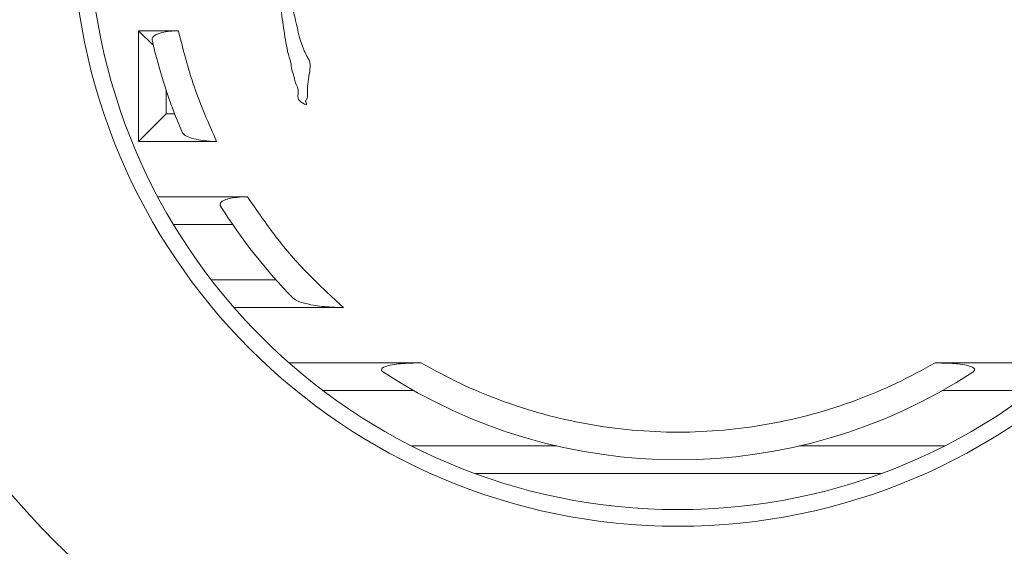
# Model space of a CAD drawing. Header units: millimetres. Extents: x 10286 to 14410, y 4410 to 8907.
# Tile 3 of 11: x 10642 to 10820, y 4771 to 4867. Entities that reach past the tile are written whole.
import ezdxf

# ---------------------------------------------------------------- set-up
doc = ezdxf.new("R2010")
doc.units = ezdxf.units.MM

msp = doc.modelspace()

# ---------------------------------------------------------------- linework, layer by layer
at = {"color": 7, "linetype": 'Continuous', "lineweight": 15}
for p, q in [((10663.54, 4864.52), (10666.21, 4861.85)), ((10663.54, 4864.52), (10670.73, 4864.52)), ((10663.54, 4844.52), (10663.54, 4864.52)), ((10668.54, 4853.7), (10668.54, 4849.52)), ((10668.54, 4849.52), (10663.54, 4844.52)), ((10668.54, 4849.52), (10670.04, 4849.52)), ((10677.64, 4844.52), (10663.54, 4844.52)), ((10667.01, 4834.52), (10683.22, 4834.52)), ((10680.54, 4829.52), (10669.84, 4829.52)), ((10676.68, 4819.52), (10688.37, 4819.52)), ((10700.57, 4814.52), (10680.78, 4814.52)), ((10690.74, 4804.52), (10714.61, 4804.52)), ((10807.48, 4804.52), (10831.34, 4804.52)), ((10713.28, 4799.52), (10696.88, 4799.52)), ((10825.21, 4799.52), (10808.8, 4799.52)), ((10712.9, 4789.52), (10739.1, 4789.52)), ((10782.98, 4789.52), (10809.18, 4789.52)), ((10797.68, 4784.52), (10724.4, 4784.52))]:
    msp.add_line(p, q, dxfattribs=at)
for radius in [159.02, 109.5, 106.5]:
    msp.add_circle((10761.04, 4884.52), radius, dxfattribs=at)
for radius, start, end in [(475, 0, 208.4844), (457.64, 0, 212.1061), (97.5, 192.8396, 203.1514), (97.5, 211.9997, 224.4956), (97.5, 236.8883, 303.1117)]:
    msp.add_arc((10761.04, 4884.52), radius, start, end, dxfattribs=at)
for points, knots in [([(10687.64, 4874.1), (10687.67, 4874.14), (10687.76, 4874.21), (10687.88, 4874.28), (10687.99, 4874.31), (10688.07, 4874.31), (10688.15, 4874.28), (10688.32, 4874.1), (10688.49, 4873.86), (10688.77, 4873.53), (10688.9, 4872.53), (10689.05, 4870.25), (10689.47, 4866.63), (10690.04, 4863.08), (10690.47, 4860.59), (10690.87, 4859.34), (10691.11, 4858.54), (10691.14, 4857.64), (10691.44, 4856.8), (10691.73, 4855.9), (10691.8, 4854.99), (10692.49, 4854.09), (10692.34, 4853.13), (10692.32, 4852.47), (10692.43, 4852.09), (10692.72, 4851.74), (10693.11, 4851.49), (10693.48, 4851.29), (10693.7, 4851.2), (10693.81, 4851.18), (10693.85, 4851.19), (10693.87, 4851.2), (10693.88, 4851.21), (10693.89, 4851.23), (10693.89, 4851.27), (10693.85, 4851.41), (10693.77, 4851.58), (10693.71, 4851.76), (10693.71, 4851.85), (10693.75, 4851.92), (10693.84, 4852.03), (10694, 4852.24), (10694.09, 4853.09), (10694.02, 4854.42), (10694.3, 4856.23), (10694.57, 4857.69), (10694.52, 4858.88), (10694.03, 4859.8), (10692.76, 4862.11), (10692.13, 4865.68), (10691.25, 4869.05), (10690.79, 4871.07), (10690.88, 4872.39), (10690.8, 4873.35), (10690.76, 4873.95), (10690.79, 4874.16), (10690.9, 4874.31), (10691.07, 4874.43), (10691.44, 4874.51), (10691.98, 4874.6), (10692.47, 4874.51), (10692.74, 4874.64), (10692.83, 4874.72), (10693.05, 4874.74), (10693.77, 4874.6), (10694.9, 4874.55), (10696.12, 4875.04), (10697.22, 4875.37), (10698.3, 4875.03), (10699.16, 4874.86), (10699.58, 4874.37), (10699.66, 4874.05), (10699.77, 4873.79), (10699.85, 4873.67), (10699.92, 4873.63), (10699.97, 4873.62), (10700.04, 4873.63), (10700.12, 4873.67), (10700.23, 4873.78), (10700.41, 4874.13), (10700.57, 4875.68), (10700.7, 4877.64), (10700.67, 4879.88), (10700.81, 4881.19), (10701.1, 4882.08), (10701.06, 4882.64), (10700.87, 4883.01), (10700.67, 4883.31), (10700.58, 4883.58), (10700.58, 4883.84), (10700.69, 4884.07), (10700.81, 4884.28), (10700.79, 4884.52), (10700.68, 4884.7), (10700.65, 4884.93), (10700.53, 4885.26), (10700.22, 4885.56), (10699.57, 4885.8), (10698.39, 4885.77), (10697.1, 4885.49), (10696.1, 4885.25), (10695.59, 4885.17), (10695.33, 4885.29), (10695.1, 4885.37), (10694.98, 4885.39), (10694.89, 4885.38), (10694.81, 4885.32), (10694.7, 4885.14), (10694.56, 4884.85), (10694.14, 4884.62), (10693.44, 4884.5), (10692.67, 4884.52), (10692.01, 4884.6), (10691.67, 4884.48), (10691.51, 4884.34), (10691.36, 4884.25), (10691.28, 4884.25), (10691.24, 4884.26), (10691.2, 4884.3), (10691.15, 4884.37), (10691.08, 4884.65), (10691.13, 4885.32), (10691.46, 4887.49), (10691.78, 4890.14), (10692.05, 4892.39), (10692.13, 4893.05)], [0, 0, 0, 0, 0.001653, 0.00368, 0.004676, 0.005492, 0.006314, 0.007575, 0.013484, 0.016327, 0.021777, 0.045925, 0.094198, 0.142432, 0.166547, 0.178609, 0.186379, 0.194087, 0.208614, 0.215848, 0.225942, 0.238464, 0.251296, 0.256688, 0.260452, 0.264207, 0.271603, 0.276012, 0.278218, 0.279328, 0.279593, 0.27981, 0.279986, 0.280163, 0.280443, 0.281289, 0.285182, 0.28672, 0.287524, 0.28833, 0.289145, 0.292423, 0.296809, 0.317027, 0.337262, 0.357499, 0.36705, 0.375968, 0.391839, 0.455483, 0.494566, 0.50929, 0.524105, 0.538567, 0.541354, 0.544177, 0.54572, 0.547261, 0.551014, 0.558327, 0.565608, 0.56677, 0.568175, 0.569366, 0.574086, 0.592941, 0.60554, 0.618172, 0.629959, 0.64297, 0.645716, 0.651116, 0.653797, 0.655148, 0.6558, 0.656456, 0.657068, 0.657977, 0.659471, 0.662321, 0.670814, 0.71091, 0.72834, 0.745649, 0.754821, 0.75931, 0.764117, 0.768478, 0.771381, 0.773574, 0.776782, 0.779948, 0.78146, 0.78441, 0.786795, 0.789195, 0.796152, 0.800146, 0.812075, 0.834846, 0.844097, 0.846961, 0.851747, 0.853333, 0.854929, 0.855724, 0.856522, 0.858036, 0.862604, 0.867268, 0.873233, 0.88633, 0.892858, 0.895029, 0.898271, 0.899905, 0.900468, 0.900934, 0.901399, 0.90216, 0.904028, 0.910808, 0.924197, 0.977713, 1, 1, 1, 1]), ([(10670.73, 4864.52), (10670.19, 4864.5), (10669.12, 4864.47), (10667.7, 4864.21), (10666.65, 4863.83), (10666, 4863.36), (10665.99, 4863.02), (10665.98, 4862.85)], [0, 0, 0, 0, 0.201071, 0.402402, 0.598885, 0.796992, 1, 1, 1, 1]), ([(10670.73, 4864.52), (10671.59, 4861.09), (10673.32, 4854.22), (10676.2, 4847.75), (10677.64, 4844.52)], [0, 0, 0, 0, 0.500025, 1, 1, 1, 1]), ([(10671.39, 4846.19), (10671.55, 4845.99), (10671.85, 4845.59), (10673.09, 4845.09), (10674.78, 4844.7), (10676.42, 4844.53), (10677.4, 4844.52), (10677.64, 4844.52)], [0, 0, 0, 0, 0.216239, 0.431732, 0.668358, 0.91917, 1, 1, 1, 1]), ([(10683.22, 4834.52), (10682.57, 4834.5), (10681.39, 4834.47), (10679.83, 4834.21), (10678.78, 4833.84), (10678.27, 4833.4), (10678.24, 4833.07), (10678.34, 4832.89), (10678.36, 4832.85)], [0, 0, 0, 0, 0.234273, 0.42773, 0.622194, 0.792935, 0.95872, 1, 1, 1, 1]), ([(10683.22, 4834.52), (10684.89, 4832.08), (10688.22, 4827.2), (10694.04, 4820.5), (10698.4, 4816.51), (10700.57, 4814.52)], [0, 0, 0, 0, 0.333256, 0.667004, 1, 1, 1, 1]), ([(10691.49, 4816.19), (10691.76, 4816), (10692.39, 4815.57), (10694.5, 4815.01), (10697.34, 4814.6), (10699.55, 4814.54), (10700.57, 4814.52)], [0, 0, 0, 0, 0.173265, 0.403408, 0.724512, 1, 1, 1, 1]), ([(10714.61, 4804.52), (10713.97, 4804.51), (10712.71, 4804.5), (10710.94, 4804.39), (10709.33, 4804.2), (10708.18, 4803.93), (10707.56, 4803.61), (10707.38, 4803.31), (10707.5, 4803.05), (10707.7, 4802.91), (10707.78, 4802.85)], [0, 0, 0, 0, 0.181848, 0.363273, 0.518106, 0.67441, 0.765727, 0.857456, 0.942616, 1, 1, 1, 1]), ([(10714.61, 4804.52), (10716.9, 4803.26), (10721.53, 4800.73), (10728.89, 4797.67), (10736.59, 4795.18), (10744.58, 4793.37), (10752.76, 4792.27), (10761.04, 4791.89), (10769.32, 4792.27), (10777.51, 4793.37), (10785.5, 4795.18), (10793.19, 4797.67), (10800.56, 4800.73), (10805.18, 4803.26), (10807.48, 4804.52)], [0, 0, 0, 0, 0.080791, 0.162437, 0.245602, 0.329876, 0.414764, 0.499995, 0.585222, 0.67011, 0.754391, 0.837553, 0.919204, 1, 1, 1, 1]), ([(10814.3, 4802.85), (10814.43, 4802.95), (10814.68, 4803.15), (10814.66, 4803.47), (10814.27, 4803.77), (10813.41, 4804.07), (10811.66, 4804.37), (10809.55, 4804.5), (10808, 4804.51), (10807.48, 4804.52)], [0, 0, 0, 0, 0.095941, 0.192541, 0.281283, 0.389499, 0.552896, 0.849893, 1, 1, 1, 1])]:
    msp.add_open_spline(points, degree=3, knots=knots, dxfattribs=at)

doc.saveas('drawing.dxf')
